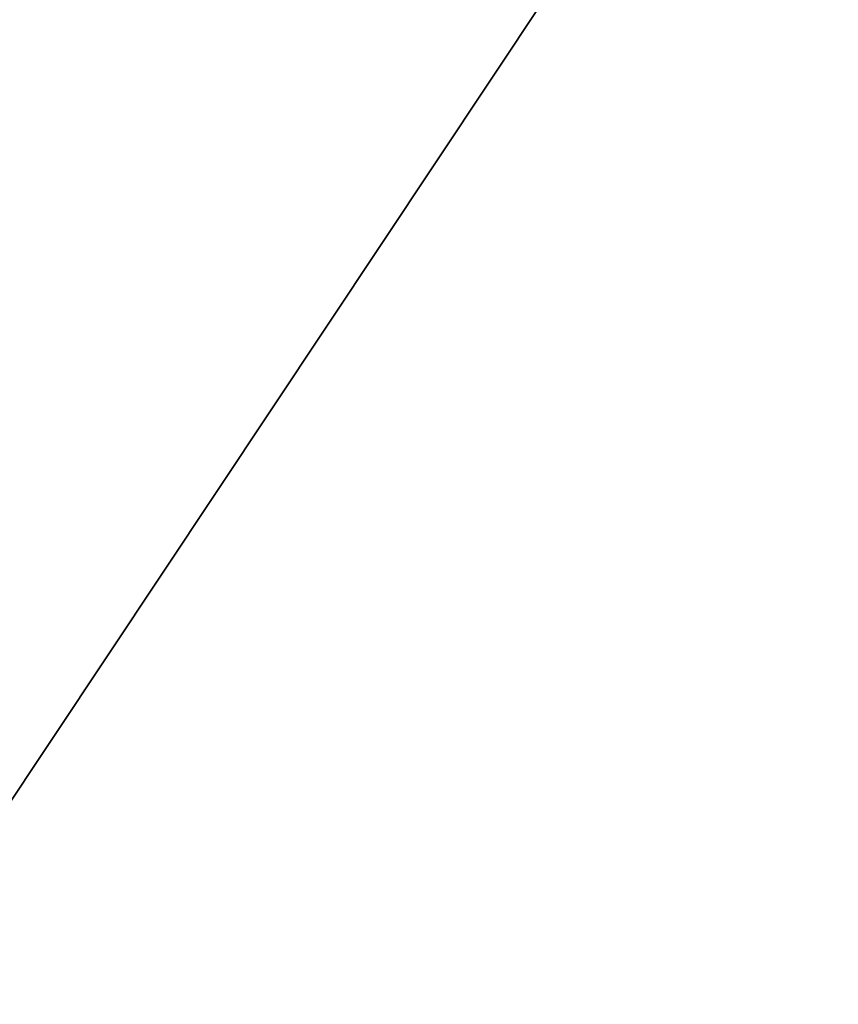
# Model space of a CAD drawing. Extents: x 5 to 504, y 5 to 504.
# Tile 127 of 256: x 243.161 to 243.305, y 237.395 to 237.568. Entities that reach past the tile are written whole.
import ezdxf

# ---------------------------------------------------------------- set-up
doc = ezdxf.new("R2010")
doc.units = 0
doc.layers.get('0').update_dxf_attribs({"color": 13, "linetype": 'CONTINUOUS'})

# ---------------------------------------------------------------- blocks, each defined once
blk = doc.blocks.new('GROUP_16')
for p, q in [((28.00552, 22.0077, 73.41822), (31.77195, 27.6702, 77.02396)), ((31.56015, 27.35178, 77.95518), (27.69713, 21.54405, 74.25878)), ((29.40183, 24.10693, 5.55307), (27.63501, 21.45066, 7.58108)), ((29.40183, 24.10693), (28.84322, 23.26711))]:
    blk.add_line(p, q)
blk = doc.blocks.new('GROUP_17')
blk.add_line((7.76614, 1.6276, 10), (11.11777, 6.6665, 10))
blk = doc.blocks.new('GROUP_7')
for name, p in [('GROUP_16', (0, 0, 40)), ('GROUP_17', (19.95988, 19.95988, 25))]:
    blk.add_blockref(name, p)
blk = doc.blocks.new('GROUP_22')
mesh = blk.add_polyface()
corners = [(10.37824, 3.33462, 2.79904), (6.92768, 6.92768, 3), (6.39277, 6.39277, 2.79904), (10.75647, 3.98974, 3)]
mesh.append_faces([[corners[k] for k in face] for face in [(0, 1, 2), (1, 0, 3)]], dxfattribs={"vtx0": -1})
mesh = blk.add_polyface()
corners = [(6.92768, 6.92768), (10.37824, 3.33462, 0.20096), (6.39277, 6.39277, 0.20096), (10.75647, 3.98974)]
mesh.append_faces([[corners[k] for k in face] for face in [(0, 1, 2), (1, 0, 3)]], dxfattribs={"vtx0": -1})
blk = doc.blocks.new('GROUP_23')
blk.add_blockref('GROUP_22', (227.86068, 227.89839, 114.27115))
blk = doc.blocks.new('GROUP_30')
at = {"xscale": 0.4000000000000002, "yscale": 0.4000000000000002, "zscale": 0.4000000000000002}
for name, p in [('GROUP_23', (-0.571226, -0.571226, -39.90846)), ('GROUP_7', (82.542857, 82.470772, -1.2))]:
    blk.add_blockref(name, p, dxfattribs=at)
blk = doc.blocks.new('GROUP_2')
at = {"xscale": 2.5, "yscale": 2.5, "zscale": 2.5}
blk.add_blockref('GROUP_30', (3.25496, 3.00894, 100.35298), dxfattribs=at)

msp = doc.modelspace()

# ---------------------------------------------------------------- block references
msp.add_blockref('GROUP_2', (4.53896, 4.72955))

doc.saveas('drawing.dxf')
